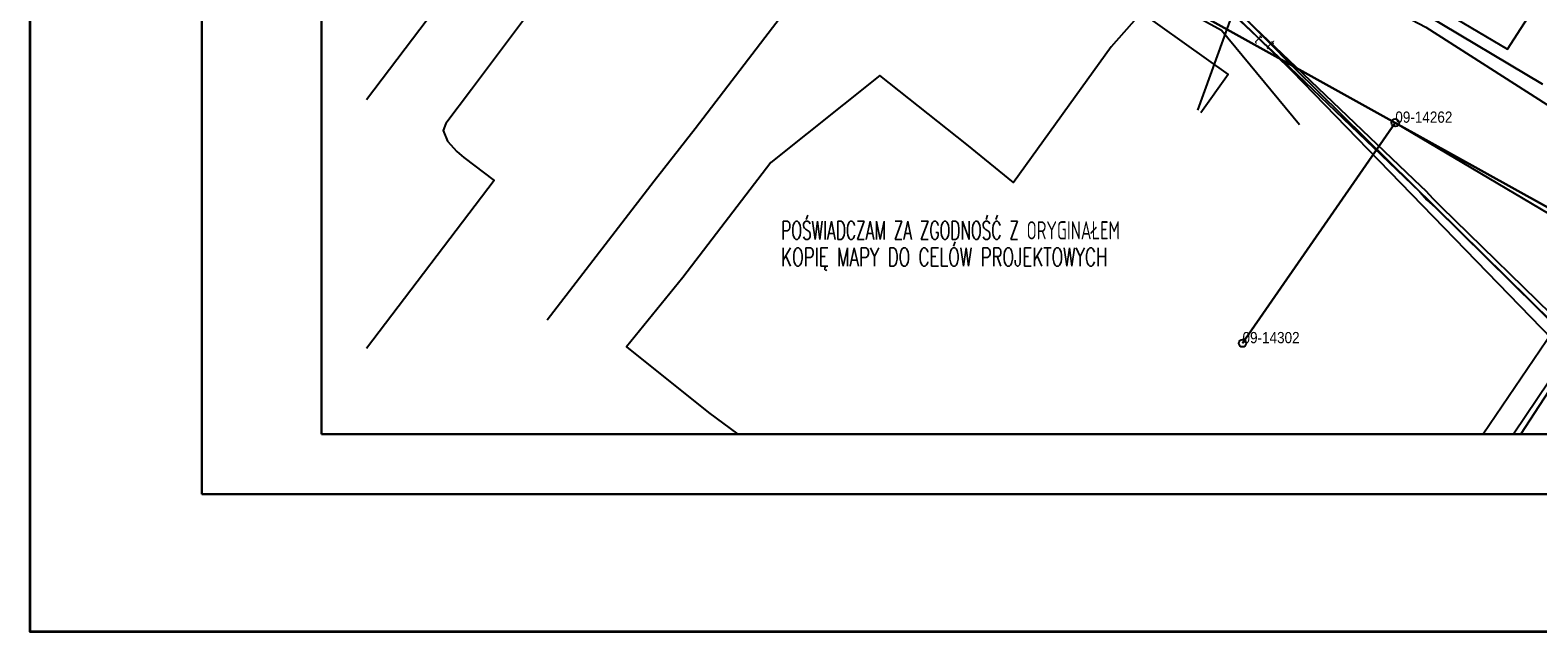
# Model space of a CAD drawing. Header units: metres. Extents: x 5550977 to 5551430, y 5960597 to 5960782.
# Tile 1 of 17: x 5550977 to 5551077, y 5960597 to 5960637. Entities that reach past the tile are written whole.
import ezdxf
from ezdxf.enums import TextEntityAlignment as Align

# ---------------------------------------------------------------- set-up
doc = ezdxf.new("R2010")
doc.units = ezdxf.units.M
doc.header["$MEASUREMENT"] = 0
doc.layers.get('0').update_dxf_attribs({"color": 8, "linetype": 'CONTINUOUS', "lineweight": 5})
for name, color, linetype in [('$ IE Tabela', 7, 'CONTINUOUS'), ('$ MP tabelki', 7, 'CONTINUOUS'), ('202-punkt graniczny', 8, 'CONTINUOUS'), ('202-punkt graniczny-Atr103', 8, 'CONTINUOUS'), ('218-kontur użytku gruntowego', 8, 'CONTINUOUS'), ('219-działka ewidencyjna', 8, 'CONTINUOUS'), ('obszar utwardzony', 8, 'CONTINUOUS'), ('ogrodzenie trwałe', 8, 'CONTINUOUS'), ('przewód ciepłowniczy', 8, 'CONTINUOUS'), ('przewód elektroenergetyczny podziemny', 8, 'CONTINUOUS'), ('przewód gazowy', 8, 'CONTINUOUS'), ('przewód telekomunikacyjny podziemny', 8, 'CONTINUOUS'), ('przewód telekomunikacyjny podziemny-Atr1', 8, 'CONTINUOUS'), ('przewód wodociągowy', 8, 'CONTINUOUS'), ('TABELKA-035', 8, 'CONTINUOUS')]:
    doc.layers.add(name, color=color, linetype=linetype)
doc.layers.add('$ IE_Instalacje_Elektryczne', color=1, linetype='CONTINUOUS', lineweight=30)
doc.styles.add('ROMANS', font='romans', dxfattribs={"width": 0.8})
doc.styles.get("Standard").update_dxf_attribs({"font": 'Working1250', "width": 0.75})

# ---------------------------------------------------------------- blocks, each defined once
blk = doc.blocks.new('202')
blk.add_circle((0, 0), 0.25)
blk = doc.blocks.new('a3eee')
at = {"layer": '$ IE Tabela', "color": 7, "lineweight": 30}
for p, q in [((19730.8, 4176.8), (19730.8, 1206.8)), ((19890.8, 4096.8), (19890.8, 1286.8)), ((19890.8, 1286.8), (23840.8, 1286.8)), ((19730.8, 1206.8), (23930.8, 1206.8))]:
    blk.add_line(p, q, dxfattribs=at)

msp = doc.modelspace()

# ---------------------------------------------------------------- linework, layer by layer
at = {"layer": '$ IE_Instalacje_Elektryczne', "color": 1, "lineweight": 35}
msp.add_lwpolyline([(5550976.59, 5960764.19), (5551430.05, 5960764.19), (5551430.05, 5960596.76), (5550976.59, 5960596.76)], close=True, dxfattribs=at)
at = {"layer": '218-kontur użytku gruntowego', "flags": 128}
for points in [[(5551035.08, 5960648.92), (5551067.82, 5960630.75)], [(5551077.65, 5960633.32), (5551069.89, 5960637.95)], [(5551057.61, 5960616.03), (5551067.82, 5960630.75)], [(5551067.82, 5960630.75), (5551081.75, 5960623.03)], [(5551082.15, 5960622.41), (5551073.7, 5960609.96)]]:
    msp.add_lwpolyline(points, dxfattribs=at)
at = {"layer": '219-działka ewidencyjna', "flags": 128}
for points in [[(5551067.82, 5960630.75), (5551035.08, 5960648.92)], [(5551069.89, 5960637.95), (5551077.65, 5960633.32)], [(5551067.82, 5960630.75), (5551057.61, 5960616.03)], [(5551081.75, 5960623.03), (5551067.82, 5960630.75)]]:
    msp.add_lwpolyline(points, dxfattribs=at)
at = {"layer": 'obszar utwardzony'}
for points in [[(5550999.06, 5960632.3), (5551007.25, 5960643.1), (5551008.52, 5960644.76), (5551009.24, 5960645.65), (5551011.48, 5960648.61), (5551012.35, 5960649.75), (5551014.89, 5960653.2), (5551018.55, 5960658.18), (5551022.03, 5960656.36), (5551021.73, 5960655.97), (5551020.1, 5960653.93), (5551018.1, 5960651.43), (5551022.29, 5960647.9), (5551018.66, 5960643.32)], [(5551018.66, 5960643.32), (5551017.35, 5960644.35), (5551016.18, 5960644.96), (5551015.16, 5960645.01), (5551014.97, 5960644.82), (5551006.09, 5960632.98), (5551004.37, 5960630.7), (5551004.18, 5960630.24), (5551004.48, 5960629.52), (5551005.1, 5960628.84), (5551005.57, 5960628.42), (5551007.59, 5960626.9), (5550999.06, 5960615.67)], [(5551052.07, 5960639.49), (5551048.83, 5960635.81), (5551042.31, 5960626.76), (5551039.18, 5960629.29), (5551033.37, 5960633.9), (5551026.09, 5960628.09), (5551020.21, 5960620.41), (5551016.43, 5960615.79), (5551021.93, 5960611.4), (5551023.89, 5960609.96)]]:
    msp.add_lwpolyline(points, dxfattribs=at)
at = {"layer": 'ogrodzenie trwałe', "flags": 128}
for points in [[(5551037.58, 5960647.53), (5551035.24, 5960648.83), (5551026.2, 5960637.08), (5551021.04, 5960630.34), (5551018.3, 5960626.85), (5551011.14, 5960617.57)], [(5551078.08, 5960624.67), (5551067.82, 5960630.75), (5551040.73, 5960645.78)]]:
    msp.add_lwpolyline(points, dxfattribs=at)
at = {"layer": 'przewód ciepłowniczy'}
for points in [[(5551056.38, 5960638.55), (5551060.76, 5960634.46), (5551069.46, 5960626.14), (5551069.93, 5960625.61), (5551070.48, 5960625.11), (5551079.02, 5960616.7)], [(5551079.16, 5960617.07), (5551070.89, 5960625.13), (5551070.37, 5960625.64), (5551069.87, 5960626.2), (5551069.54, 5960626.49), (5551061.19, 5960634.47), (5551057.06, 5960638.41)], [(5551076.22, 5960609.96), (5551079.67, 5960615.25)], [(5551078.89, 5960614.65), (5551075.73, 5960609.96)]]:
    msp.add_lwpolyline(points, dxfattribs=at)
at = {"layer": 'przewód elektroenergetyczny podziemny', "flags": 128}
msp.add_lwpolyline([(5551032.81, 5960661.48), (5551032.2, 5960660.19), (5551052.08, 5960649.45), (5551067.37, 5960640.37), (5551075.31, 5960635.66), (5551079.81, 5960642.66), (5551088.79, 5960658.04), (5551089.95, 5960659.03), (5551091.32, 5960661.27), (5551096.88, 5960658.14), (5551104.04, 5960670.48), (5551102.53, 5960677.03), (5551099.83, 5960687.39), (5551094.68, 5960690.58)], dxfattribs=at)
at = {"layer": 'przewód gazowy', "flags": 128}
msp.add_lwpolyline([(5551033.64, 5960646.43), (5551044.31, 5960637.95), (5551049.45, 5960640.64), (5551056.21, 5960636.93), (5551061.42, 5960630.64)], dxfattribs=at)
at = {"layer": 'przewód telekomunikacyjny podziemny', "flags": 128}
for points in [[(5551035.76, 5960652.1), (5551035.99, 5960651.95), (5551047.6, 5960647.03), (5551054.98, 5960640.05), (5551060.92, 5960634.19), (5551078.31, 5960616.31), (5551078.52, 5960616.18)], [(5551080.36, 5960617.02), (5551080.16, 5960617.12), (5551078.36, 5960617.36), (5551061.12, 5960634.34), (5551055.28, 5960640.29), (5551047.69, 5960647.21), (5551036.68, 5960651.96), (5551036.46, 5960652.1)], [(5551043.07, 5960651.19), (5551069.85, 5960637.14), (5551086.83, 5960626.3)]]:
    msp.add_lwpolyline(points, dxfattribs=at)
at = {"layer": 'przewód wodociągowy', "flags": 128}
for points in [[(5551047.11, 5960649.16), (5551057.62, 5960643.19), (5551058.37, 5960642), (5551054.6, 5960631.58)], [(5551035.92, 5960645.9), (5551046.27, 5960638.54), (5551049.15, 5960639.34), (5551056.65, 5960633.97), (5551054.82, 5960631.42)]]:
    msp.add_lwpolyline(points, dxfattribs=at)

# ---------------------------------------------------------------- block references
at = {"layer": '$ MP tabelki', "xscale": 0.05000000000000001, "yscale": 0.05000000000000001, "zscale": 0.05000000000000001}
msp.add_blockref('a3eee', (5550001.52, 5960545.62), dxfattribs=at)
at = {"layer": '202-punkt graniczny'}
for p in [(5551067.82, 5960630.75), (5551057.61, 5960616.03)]:
    msp.add_blockref('202', p, dxfattribs=at)

# ---------------------------------------------------------------- texts
at = {"layer": '202-punkt graniczny-Atr103', "width": 0.9}
for s, p in [('09-14262', (5551067.82, 5960630.75)), ('09-14302', (5551057.61, 5960616.03))]:
    msp.add_text(s, height=0.75, dxfattribs=at).set_placement(p)
at = {"layer": 'przewód telekomunikacyjny podziemny-Atr1', "width": 0.9}
for rotation, p in [(-44.612, (5551058.71, 5960636.37)), (-45.535, (5551059.5, 5960635.99))]:
    msp.add_text('t', height=0.75, rotation=rotation, dxfattribs=at).set_placement(p, align=Align.MIDDLE_CENTER)
at = {"layer": 'TABELKA-035', "style": 'ROMANS'}
for s, width, p in [('POŚWIADCZAM ZA ZGODNOŚĆ Z ORYGINAŁEM ', 0.62, (5551026.78, 5960622.96)), ('KOPIĘ MAPY DO CELÓW PROJEKTOWYCH', 0.67, (5551026.78, 5960621.18))]:
    msp.add_text(s, height=1.215, dxfattribs=dict(at, width=width)).set_placement(p)

doc.saveas('drawing.dxf')
